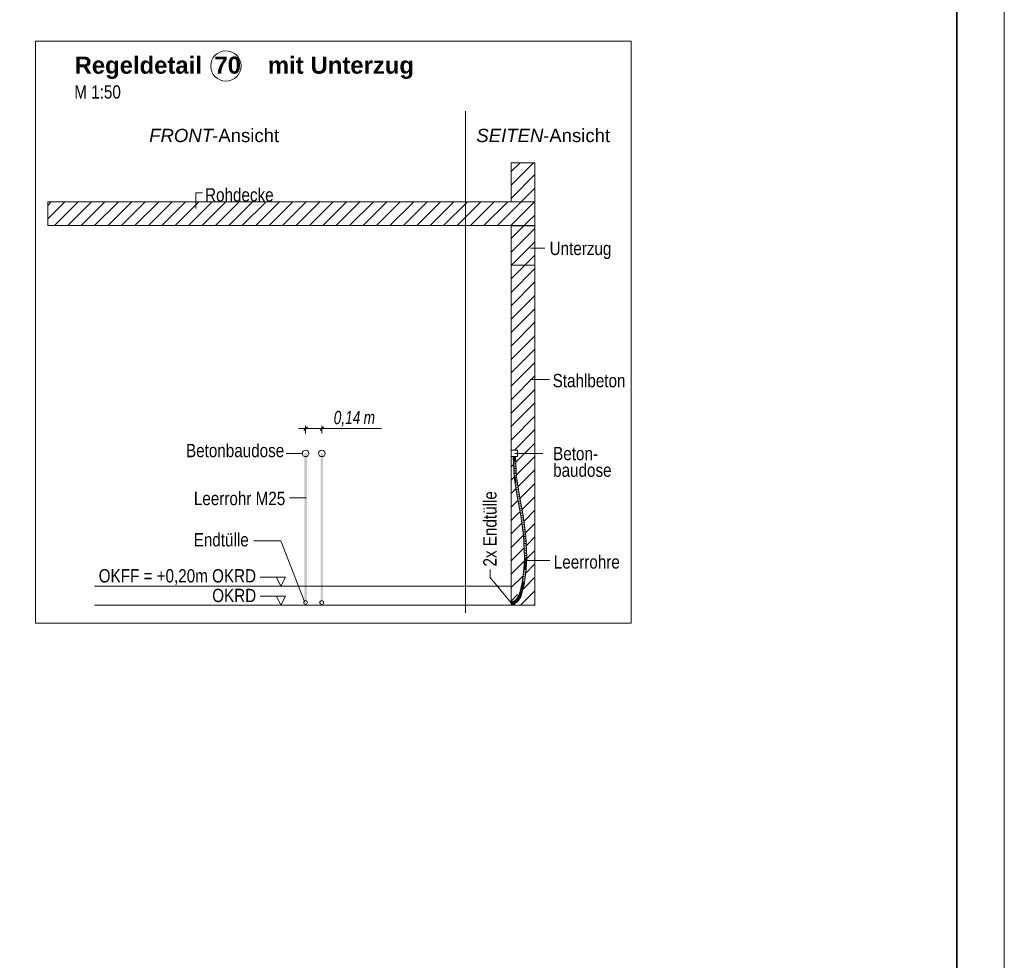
# Model space of a CAD drawing. Extents: x -720 to 300, y 62 to 1107.
# Tile 60 of 117: x 197 to 300, y 506 to 606. Entities that reach past the tile are written whole.
import ezdxf
from ezdxf.lldxf.tags import DXFTag

# ---------------------------------------------------------------- set-up
doc = ezdxf.new("R2010")
doc.units = 0
doc.layers.get('0').update_dxf_attribs({"lineweight": 35})
for name, color, linetype, lineweight, true_color in [('E_Aussparung Bemaßung-A06G9FMA8I', 5, 'Continuous', 9, 0x0000ff), ('E_Betonbaudose', 1, 'Continuous', 13, 0xff0000), ('E_Detail_Beschriftung', 7, 'Continuous', 13, 0x009900), ('E_Detail_Wandschraffur', 7, 'Continuous', 5, 0xc0c0c0), ('E_Leerrohr 25-A06G9FMB8I', 7, 'Continuous', 9, 0xff8000), ('E_Leerrohr 25-Shading', 7, 'Continuous', 9, 0xff8000), ('E_Leerrohr Beschriftung', 1, 'Continuous', 9, 0xff0000)]:
    doc.layers.add(name, color=color, linetype=linetype, lineweight=lineweight, true_color=true_color)
doc.layers.add('E_Detail_Linie_Text_Bem', color=7, linetype='Continuous', lineweight=13)
doc.layers.add('iwb_Plankopf Rahmen', color=7, linetype='Continuous', lineweight=35)
doc.styles.get("Standard").update_dxf_attribs({"font": 'ARIALN.TTF'})
tags = doc.linetypes.add('fein_strichliert', pattern=[4, 1, -2, 1]).pattern_tags.tags
tags[8:9] = [DXFTag(74, 4), DXFTag(75, 0), DXFTag(340, '0'), DXFTag(46, 0.0), DXFTag(50, 0.0), DXFTag(44, 0.0), DXFTag(45, 0.0)]
tags[6:7] = [DXFTag(74, 4), DXFTag(75, 0), DXFTag(340, '0'), DXFTag(46, 0.0), DXFTag(50, 0.0), DXFTag(44, 0.0), DXFTag(45, 0.0)]
tags[4:5] = [DXFTag(74, 4), DXFTag(75, 0), DXFTag(340, '0'), DXFTag(46, 0.0), DXFTag(50, 0.0), DXFTag(44, 0.0), DXFTag(45, 0.0)]
tags = doc.linetypes.add('fein_strichliert-A06G9FM98I', pattern=[4, 1, -2, 1]).pattern_tags.tags
tags[8:9] = [DXFTag(74, 4), DXFTag(75, 0), DXFTag(340, '0'), DXFTag(46, 0.0), DXFTag(50, 0.0), DXFTag(44, 0.0), DXFTag(45, 0.0)]
tags[6:7] = [DXFTag(74, 4), DXFTag(75, 0), DXFTag(340, '0'), DXFTag(46, 0.0), DXFTag(50, 0.0), DXFTag(44, 0.0), DXFTag(45, 0.0)]
tags[4:5] = [DXFTag(74, 4), DXFTag(75, 0), DXFTag(340, '0'), DXFTag(46, 0.0), DXFTag(50, 0.0), DXFTag(44, 0.0), DXFTag(45, 0.0)]
tags = doc.linetypes.add('STRICHPUNKT2-A06G9FMC8I', pattern=[12.7, 6.35, -3.175, 0, -3.175]).pattern_tags.tags
tags[10:11] = [DXFTag(74, 4), DXFTag(75, 0), DXFTag(340, '0'), DXFTag(46, 0.0), DXFTag(50, 0.0), DXFTag(44, 0.0), DXFTag(45, 0.0)]
tags[8:9] = [DXFTag(74, 4), DXFTag(75, 0), DXFTag(340, '0'), DXFTag(46, 0.0), DXFTag(50, 0.0), DXFTag(44, 0.0), DXFTag(45, 0.0)]
tags[6:7] = [DXFTag(74, 4), DXFTag(75, 0), DXFTag(340, '0'), DXFTag(46, 0.0), DXFTag(50, 0.0), DXFTag(44, 0.0), DXFTag(45, 0.0)]
tags[4:5] = [DXFTag(74, 4), DXFTag(75, 0), DXFTag(340, '0'), DXFTag(46, 0.0), DXFTag(50, 0.0), DXFTag(44, 0.0), DXFTag(45, 0.0)]

# ---------------------------------------------------------------- blocks, each defined once
blk = doc.blocks.new('Shading-A06G9FDB8I', base_point=(181.43, 714.58))
at = {"layer": 'E_Leerrohr 25-Shading', "color": 31, "true_color": 0xecb67f}
for points in [[(248.61, 559.54), (248.52, 559.54), (248.61, 559.53), (248.52, 559.53)], [(248.63, 559.53), (248.59, 559.53), (248.67, 559.14), (248.59, 559.14)], [(248.63, 559.54), (248.61, 559.54), (248.63, 559.53), (248.61, 559.53)], [(248.68, 559.54), (248.63, 559.54), (248.68, 559.53), (248.63, 559.53)], [(248.67, 559.14), (248.71, 559.14), (248.66, 559.53), (248.71, 559.53)], [(248.68, 559.53), (248.71, 559.53), (248.68, 559.54), (248.71, 559.54)], [(248.71, 559.54), (248.71, 559.53), (248.82, 559.54), (248.82, 559.53)], [(248.71, 559.53), (248.84, 559.42), (248.84, 559.53)], [(248.71, 559.53), (248.71, 559.14), (248.84, 559.42), (248.81, 559.14)], [(248.81, 559.14), (248.84, 559.14), (248.84, 559.42)], [(248.82, 559.53), (248.9, 559.53), (248.82, 559.54), (248.9, 559.54)], [(248.39, 544.16), (248.39, 544.3), (248.38, 544.16), (248.38, 544.3)], [(248.38, 544.11), (248.39, 544.11), (248.38, 544.16), (248.39, 544.16)], [(248.39, 544.08), (248.39, 544.11), (248.38, 544.08), (248.38, 544.11)], [(248.38, 544), (248.39, 544), (248.38, 544.08), (248.39, 544.08)], [(248.38, 543.92), (248.39, 543.92), (248.38, 544), (248.39, 544)], [(248.78, 544.14), (248.78, 544.24), (248.76, 544.14), (248.39, 544.24)], [(248.49, 544.11), (248.39, 544.24), (248.39, 544.11)], [(248.49, 544.11), (248.71, 544.13), (248.39, 544.24), (248.76, 544.14)], [(248.39, 544.11), (248.78, 544.11), (248.78, 544.12)], [(248.49, 544.11), (248.39, 544.11), (248.6, 544.1), (248.64, 544.09)], [(248.39, 543.99), (248.64, 544.09), (248.39, 544.11)], [(248.78, 544.1), (248.78, 544.11), (248.39, 544.11)], [(248.64, 544.09), (248.39, 543.99), (248.61, 544.03), (248.51, 544)], [(248.78, 543.99), (248.74, 544.02), (248.39, 543.99)], [(248.59, 544.12), (248.69, 544.13), (248.49, 544.11), (248.71, 544.13)], [(248.49, 544.11), (248.78, 544.12), (248.78, 544.13)], [(248.78, 544.07), (248.78, 544.1), (248.49, 544.11)], [(248.51, 544), (248.74, 544.02), (248.69, 544.05)], [(248.78, 544.13), (248.76, 544.13), (248.59, 544.12)], [(248.64, 544.09), (248.78, 544.07), (248.6, 544.1)], [(248.64, 544.09), (248.61, 544.03), (248.67, 544.06)], [(248.61, 544.03), (248.69, 544.05), (248.67, 544.06)], [(248.7, 544.08), (248.64, 544.09), (248.67, 544.06)], [(248.78, 544.07), (248.64, 544.09), (248.78, 544.06)], [(248.69, 544.05), (248.7, 544.08), (248.67, 544.06)], [(248.69, 544.13), (248.76, 544.13), (248.71, 544.13)], [(248.69, 544.05), (248.73, 544.07), (248.7, 544.08), (248.71, 544.07)], [(248.74, 544.02), (248.78, 544.05), (248.69, 544.05), (248.73, 544.07)], [(248.71, 544.13), (248.76, 544.13), (248.76, 544.14)], [(248.78, 544.06), (248.71, 544.07), (248.78, 544.05)], [(248.78, 544.05), (248.74, 544.02), (248.78, 544.03)], [(248.74, 544.02), (248.78, 543.99), (248.78, 544.03)], [(248.78, 544.14), (248.78, 544.14), (248.76, 544.13), (248.76, 544.14)], [(248.76, 544.13), (248.78, 544.13), (248.78, 544.14)]]:
    blk.add_solid(points, dxfattribs=at)
at = {"layer": 'E_Leerrohr 25-Shading', "color": 43, "true_color": 0xd7ab7f}
for points in [[(248.59, 559.53), (248.76, 557.39), (248.68, 558.7)], [(248.76, 557.39), (248.59, 559.53), (248.72, 557.38)], [(248.61, 559.53), (248.59, 559.53), (248.64, 559.33), (248.68, 558.7)], [(248.64, 559.33), (248.64, 559.33), (248.61, 559.53), (248.62, 559.53)], [(248.64, 559.33), (248.62, 559.53), (248.62, 559.53)], [(248.87, 558.75), (248.8, 559.53), (248.81, 559.32)], [(248.87, 558.75), (248.85, 559.35), (248.8, 559.53), (248.84, 559.53)], [(248.93, 557.41), (248.87, 558.75), (248.81, 559.32)], [(248.88, 556.6), (248.87, 556.68), (248.72, 557.38), (248.76, 557.39)], [(248.88, 556.6), (248.72, 557.38), (248.84, 556.6)], [(249.15, 556), (248.97, 557.41), (248.93, 557.41)], [(249.15, 556), (249.18, 555.85), (248.97, 557.41), (249.25, 555.63)], [(248.95, 555.94), (248.88, 556.6), (248.84, 556.6)], [(249.07, 555.34), (248.87, 556.68), (249.04, 555.34), (248.95, 555.94)], [(249.07, 555.34), (249.04, 555.34), (249.44, 553.3), (249.41, 553.3)], [(249.18, 555.85), (249.15, 556), (249.17, 555.89)], [(249.17, 555.91), (249.15, 556), (249.25, 555.37)], [(249.27, 555.38), (249.17, 555.91), (249.25, 555.37)], [(249.27, 555.38), (249.29, 555.38), (249.17, 555.89), (249.18, 555.85)], [(249.18, 555.85), (249.29, 555.38), (249.25, 555.63)], [(249.65, 553.34), (249.37, 554.92), (249.25, 555.37), (249.27, 555.38)], [(249.65, 553.34), (249.25, 555.37), (249.62, 553.33)], [(249.37, 554.92), (249.29, 555.38), (249.27, 555.38)], [(249.44, 553.3), (249.41, 553.3), (249.72, 551.18), (249.7, 551.18)], [(249.74, 551.18), (249.44, 553.3), (249.72, 551.18)], [(249.65, 553.34), (249.62, 553.33), (249.95, 551.2), (249.91, 551.2)], [(249.72, 551.01), (249.72, 551.18), (249.71, 551.01), (249.7, 551.18)], [(249.73, 550.55), (249.72, 551.01), (249.71, 551.01)], [(249.77, 549.46), (249.72, 551.18), (249.73, 550.55)], [(249.72, 551.18), (249.77, 549.46), (249.74, 551.18), (249.76, 549.97)], [(249.76, 549.97), (249.74, 551.01), (249.74, 551.18)], [(249.83, 548.88), (249.74, 551.01), (249.79, 548.88), (249.77, 549.46)], [(250.04, 548.93), (249.91, 551.2), (249.94, 550.58)], [(250.04, 548.93), (250.04, 548.88), (249.91, 551.2), (249.95, 551.2)], [(249.98, 549.48), (250.04, 548.93), (249.94, 550.58)], [(249.83, 548.88), (249.79, 548.88), (249.73, 547.64), (249.72, 547.64)], [(249.76, 547.64), (249.83, 548.88), (249.73, 547.64), (249.83, 548.88)], [(249.97, 547.62), (250.01, 548.88), (249.94, 547.62)], [(249.97, 547.62), (249.99, 548.01), (250.01, 548.88), (250.02, 548.88)], [(250.02, 548.88), (250.04, 548.88), (249.98, 549.48), (250.04, 548.93)], [(249.98, 549.48), (250.01, 548.88), (250.02, 548.88)], [(249.99, 548.01), (250.04, 548.88), (250.02, 548.88)], [(250.04, 548.88), (250.04, 548.88), (250.04, 548.93)], [(249.55, 546.31), (249.57, 546.31), (249.68, 547.29), (249.62, 546.68)], [(249.62, 546.68), (249.59, 546.31), (249.76, 547.64)], [(249.68, 547.29), (249.62, 546.68), (249.73, 547.64), (249.76, 547.64)], [(249.73, 547.64), (249.72, 547.64), (249.68, 547.29)], [(249.89, 547.28), (249.77, 546.28), (249.79, 546.28)], [(249.8, 546.28), (249.89, 547.28), (249.79, 546.28)], [(249.89, 547.28), (249.8, 546.28), (249.87, 546.84)], [(249.89, 547.28), (249.89, 547.28), (249.97, 547.62), (249.87, 546.84)], [(249.89, 547.28), (249.97, 547.62), (249.94, 547.62)], [(249.34, 545.3), (249.35, 545.29), (249.44, 545.71), (249.4, 545.45)], [(249.38, 545.35), (249.37, 545.29), (249.5, 545.79)], [(249.49, 545.79), (249.4, 545.45), (249.49, 545.79), (249.38, 545.38)], [(249.49, 545.79), (249.38, 545.38), (249.5, 545.79), (249.38, 545.35)], [(249.44, 545.71), (249.4, 545.45), (249.46, 545.8), (249.49, 545.79)], [(249.46, 545.8), (249.46, 545.8), (249.44, 545.71)], [(249.46, 545.8), (249.49, 545.79), (249.52, 546.05), (249.54, 546.05)], [(249.54, 546.05), (249.49, 545.79), (249.55, 546.05), (249.49, 545.79)], [(249.49, 545.79), (249.5, 545.79), (249.55, 546.05)], [(249.57, 546.31), (249.55, 546.31), (249.52, 546.05), (249.51, 546.05)], [(249.52, 546.05), (249.54, 546.05), (249.57, 546.31), (249.59, 546.31)], [(249.54, 546.05), (249.55, 546.05), (249.59, 546.31)], [(249.65, 545.67), (249.54, 545.24), (249.55, 545.23)], [(249.57, 545.23), (249.65, 545.67), (249.55, 545.23)], [(249.57, 546.31), (249.59, 546.31), (249.62, 546.68)], [(249.65, 545.67), (249.57, 545.23), (249.59, 545.29)], [(249.65, 545.67), (249.65, 545.67), (249.7, 545.74), (249.59, 545.29)], [(249.65, 545.67), (249.7, 545.74), (249.67, 545.75)], [(249.7, 545.74), (249.72, 546.02), (249.67, 545.75)], [(249.7, 545.74), (249.73, 545.9), (249.72, 546.02), (249.75, 546.01)], [(249.79, 546.28), (249.77, 546.28), (249.75, 546.01), (249.72, 546.02)], [(249.73, 545.9), (249.76, 546.01), (249.75, 546.01)], [(249.76, 546.01), (249.8, 546.28), (249.75, 546.01), (249.79, 546.28)], [(248.96, 544.52), (248.96, 544.52), (249.06, 544.66), (249.04, 544.62)], [(249, 544.52), (248.99, 544.5), (249.11, 544.66)], [(249.1, 544.66), (249.02, 544.56), (249.11, 544.66), (249, 544.52)], [(249.09, 544.67), (249.04, 544.62), (249.1, 544.66), (249.02, 544.56)], [(249.06, 544.66), (249.04, 544.62), (249.08, 544.68), (249.09, 544.67)], [(249.08, 544.68), (249.08, 544.68), (249.06, 544.66)], [(249.08, 544.68), (249.08, 544.68), (249.1, 544.73), (249.1, 544.72)], [(249.1, 544.72), (249.08, 544.68), (249.1, 544.7), (249.09, 544.67)], [(249.1, 544.7), (249.09, 544.67), (249.11, 544.67), (249.1, 544.66)], [(249.18, 544.86), (249.17, 544.86), (249.1, 544.73)], [(249.1, 544.73), (249.1, 544.72), (249.18, 544.86), (249.18, 544.85)], [(249.18, 544.85), (249.1, 544.72), (249.19, 544.85), (249.1, 544.7)], [(249.19, 544.85), (249.1, 544.7), (249.2, 544.84), (249.11, 544.67)], [(249.1, 544.66), (249.11, 544.66), (249.11, 544.67)], [(249.11, 544.67), (249.11, 544.66), (249.2, 544.84)], [(249.17, 544.86), (249.18, 544.86), (249.2, 544.94), (249.2, 544.91)], [(249.2, 544.91), (249.18, 544.86), (249.2, 544.9), (249.18, 544.85)], [(249.2, 544.9), (249.18, 544.85), (249.2, 544.87), (249.19, 544.85)], [(249.19, 544.85), (249.2, 544.84), (249.2, 544.87)], [(249.35, 545.29), (249.34, 545.3), (249.2, 544.94)], [(249.2, 544.94), (249.2, 544.91), (249.35, 545.29), (249.36, 545.29)], [(249.36, 545.29), (249.2, 544.91), (249.37, 545.29), (249.2, 544.9)], [(249.37, 545.29), (249.2, 544.9), (249.37, 545.29), (249.2, 544.87)], [(249.2, 544.87), (249.2, 544.84), (249.37, 545.29)], [(249.29, 544.55), (249.37, 544.78), (249.26, 544.57)], [(249.29, 544.55), (249.38, 544.72), (249.37, 544.78), (249.4, 544.76)], [(249.4, 545.45), (249.35, 545.29), (249.38, 545.38), (249.36, 545.29)], [(249.38, 545.38), (249.36, 545.29), (249.38, 545.35), (249.37, 545.29)], [(249.37, 545.29), (249.37, 545.29), (249.38, 545.35)], [(249.4, 544.76), (249.41, 544.89), (249.37, 544.77)], [(249.41, 544.89), (249.37, 544.78), (249.37, 544.77)], [(249.38, 544.72), (249.4, 544.76), (249.4, 544.76)], [(249.4, 544.76), (249.55, 545.23), (249.41, 544.89), (249.54, 545.24)], [(249.4, 544.76), (249.57, 545.23), (249.4, 544.76), (249.55, 545.23)], [(248.48, 544.21), (248.48, 544.24), (248.39, 544.21), (248.39, 544.24)], [(248.39, 544.2), (248.48, 544.21), (248.39, 544.21), (248.48, 544.21)], [(248.51, 543.99), (248.5, 544.03), (248.39, 543.99), (248.39, 544.02)], [(248.48, 544.24), (248.48, 544.21), (248.56, 544.26), (248.49, 544.21)], [(248.49, 544.21), (248.48, 544.21), (248.55, 544.22), (248.53, 544.21)], [(248.48, 544.21), (248.48, 544.21), (248.49, 544.21)], [(248.56, 544.26), (248.49, 544.21), (248.57, 544.23), (248.55, 544.22)], [(248.62, 544.01), (248.61, 544.05), (248.51, 543.99), (248.5, 544.03)], [(248.53, 544.21), (248.57, 544.22), (248.57, 544.23)], [(248.64, 544.27), (248.64, 544.28), (248.57, 544.23), (248.56, 544.26)], [(248.57, 544.22), (248.65, 544.25), (248.57, 544.23), (248.64, 544.27)], [(248.72, 544.05), (248.71, 544.08), (248.62, 544.01), (248.61, 544.05)], [(248.69, 544.3), (248.64, 544.28), (248.64, 544.27)], [(248.65, 544.25), (248.69, 544.3), (248.64, 544.27)], [(248.65, 544.25), (248.72, 544.28), (248.69, 544.3), (248.71, 544.31)], [(248.82, 544.34), (248.8, 544.37), (248.72, 544.28), (248.71, 544.31)], [(248.83, 544.09), (248.81, 544.12), (248.72, 544.05), (248.71, 544.08)], [(248.8, 544.37), (248.81, 544.36), (248.89, 544.43), (248.9, 544.42)], [(248.81, 544.36), (248.82, 544.34), (248.9, 544.42), (248.91, 544.41)], [(248.83, 544.09), (248.85, 544.15), (248.81, 544.12)], [(248.83, 544.09), (248.95, 544.17), (248.85, 544.15), (248.93, 544.18)], [(248.93, 544.18), (248.92, 544.2), (248.85, 544.15)], [(248.98, 544.51), (248.96, 544.52), (248.89, 544.43), (248.89, 544.44)], [(248.89, 544.43), (248.9, 544.42), (248.98, 544.51), (248.99, 544.5)], [(248.99, 544.5), (248.9, 544.42), (248.99, 544.5), (248.91, 544.42)], [(248.91, 544.42), (248.91, 544.41), (248.99, 544.5)], [(248.92, 544.2), (249.05, 544.27), (248.95, 544.21)], [(248.92, 544.2), (249.03, 544.24), (249.05, 544.27), (249.06, 544.26)], [(249.03, 544.24), (248.92, 544.2), (248.93, 544.18)], [(248.95, 544.17), (249.03, 544.24), (248.93, 544.18)], [(249.05, 544.27), (249.03, 544.28), (248.95, 544.21)], [(249.04, 544.62), (248.96, 544.52), (249.02, 544.56), (248.98, 544.51)], [(249.02, 544.56), (248.98, 544.51), (249, 544.52), (248.99, 544.5)], [(248.99, 544.5), (248.99, 544.5), (249, 544.52)], [(249.1, 544.3), (249.16, 544.37), (249.03, 544.28), (249.13, 544.39)], [(249.1, 544.3), (249.03, 544.28), (249.05, 544.27)], [(249.06, 544.26), (249.1, 544.3), (249.05, 544.27)], [(249.29, 544.55), (249.26, 544.57), (249.16, 544.37), (249.13, 544.39)]]:
    blk.add_solid(points, dxfattribs=at)
at = {"layer": 'E_Leerrohr 25-Shading', "color": 31, "true_color": 0xfabd7f}
for points in [[(248.62, 559.53), (248.64, 559.33), (248.71, 559.53), (248.68, 558.89)], [(248.68, 558.89), (248.64, 559.33), (248.68, 558.7)], [(248.68, 558.89), (248.73, 558.45), (248.71, 559.53)], [(248.71, 559.53), (248.73, 558.45), (248.78, 558.49), (248.79, 557.94)], [(248.8, 559.53), (248.71, 559.53), (248.93, 557.41), (248.85, 557.4)], [(248.76, 557.39), (248.85, 557.4), (248.68, 558.89), (248.85, 557.4)], [(248.76, 557.39), (248.68, 558.89), (248.68, 558.7)], [(248.79, 557.94), (248.85, 557.4), (248.78, 558.49)], [(248.95, 556.71), (248.85, 557.4), (248.87, 556.68), (248.76, 557.39)], [(249.15, 556), (248.93, 557.41), (248.95, 556.71), (248.85, 557.4)], [(249.07, 555.34), (249.16, 555.36), (248.87, 556.68), (248.94, 556.7)], [(249.16, 555.36), (248.95, 556.71), (248.94, 556.7)], [(249.25, 555.37), (249.15, 556), (249.16, 555.36), (248.95, 556.71)], [(249.16, 555.36), (249.07, 555.34), (249.53, 553.32), (249.44, 553.3)], [(249.25, 555.37), (249.16, 555.36), (249.62, 553.33), (249.53, 553.32)], [(249.53, 553.32), (249.44, 553.3), (249.83, 551.19), (249.74, 551.18)], [(249.62, 553.33), (249.53, 553.32), (249.91, 551.2), (249.83, 551.19)], [(249.83, 551.02), (249.83, 551.19), (249.74, 551.01), (249.74, 551.18)], [(249.92, 548.88), (249.83, 551.02), (249.83, 548.88), (249.74, 551.01)], [(249.91, 551.2), (249.83, 551.19), (250.01, 548.88), (249.92, 548.88)], [(249.92, 548.88), (249.83, 548.88), (249.85, 547.63), (249.76, 547.64)], [(250.01, 548.88), (249.92, 548.88), (249.94, 547.62), (249.85, 547.63)], [(249.85, 547.63), (249.76, 547.64), (249.68, 546.3), (249.59, 546.31)], [(249.94, 547.62), (249.85, 547.63), (249.77, 546.28), (249.68, 546.3)], [(249.58, 545.77), (249.5, 545.79), (249.46, 545.26), (249.37, 545.29)], [(249.67, 545.75), (249.58, 545.77), (249.54, 545.24), (249.46, 545.26)], [(249.63, 546.03), (249.55, 546.05), (249.58, 545.77), (249.5, 545.79)], [(249.68, 546.3), (249.59, 546.31), (249.63, 546.03), (249.55, 546.05)], [(249.72, 546.02), (249.63, 546.03), (249.67, 545.75), (249.58, 545.77)], [(249.77, 546.28), (249.68, 546.3), (249.72, 546.02), (249.63, 546.03)], [(248.99, 544.5), (249.02, 544.5), (249.11, 544.66), (249.18, 544.62)], [(249.02, 544.5), (249.09, 544.49), (249.18, 544.62), (249.18, 544.61)], [(249.29, 544.81), (249.2, 544.84), (249.18, 544.61), (249.11, 544.66)], [(249.37, 544.78), (249.29, 544.81), (249.26, 544.57), (249.18, 544.61)], [(249.46, 545.26), (249.37, 545.29), (249.29, 544.81), (249.2, 544.84)], [(249.54, 545.24), (249.46, 545.26), (249.37, 544.78), (249.29, 544.81)], [(248.49, 544.12), (248.48, 544.21), (248.39, 544.11), (248.39, 544.2)], [(248.5, 544.03), (248.49, 544.12), (248.39, 544.02), (248.39, 544.11)], [(248.48, 544.21), (248.49, 544.12), (248.53, 544.21)], [(248.48, 544.21), (248.53, 544.21), (248.53, 544.21)], [(248.53, 544.21), (248.49, 544.12), (248.57, 544.21), (248.59, 544.14)], [(248.61, 544.05), (248.59, 544.14), (248.5, 544.03), (248.49, 544.12)], [(248.57, 544.21), (248.57, 544.22), (248.53, 544.21)], [(248.53, 544.21), (248.57, 544.21), (248.57, 544.21)], [(248.53, 544.21), (248.53, 544.21), (248.57, 544.21)], [(248.65, 544.23), (248.65, 544.25), (248.57, 544.22)], [(248.57, 544.21), (248.67, 544.19), (248.57, 544.22), (248.65, 544.23)], [(248.59, 544.14), (248.68, 544.16), (248.57, 544.21), (248.67, 544.19)], [(248.71, 544.08), (248.68, 544.16), (248.61, 544.05), (248.59, 544.14)], [(248.72, 544.28), (248.65, 544.25), (248.73, 544.27)], [(248.65, 544.25), (248.66, 544.24), (248.73, 544.27), (248.74, 544.25)], [(248.66, 544.24), (248.65, 544.25), (248.65, 544.23)], [(248.67, 544.19), (248.71, 544.18), (248.65, 544.23), (248.66, 544.24)], [(248.66, 544.24), (248.71, 544.18), (248.74, 544.25), (248.77, 544.2)], [(248.68, 544.16), (248.71, 544.18), (248.67, 544.19)], [(248.81, 544.12), (248.77, 544.2), (248.71, 544.08), (248.68, 544.16)], [(248.82, 544.34), (248.72, 544.28), (248.83, 544.32), (248.72, 544.28)], [(248.72, 544.28), (248.75, 544.27), (248.83, 544.32), (248.85, 544.3)], [(248.75, 544.27), (248.72, 544.28), (248.73, 544.27)], [(248.74, 544.25), (248.86, 544.26), (248.73, 544.27), (248.75, 544.27)], [(248.77, 544.2), (248.86, 544.26), (248.74, 544.25)], [(248.75, 544.27), (248.86, 544.26), (248.85, 544.3), (248.87, 544.27)], [(248.92, 544.2), (248.87, 544.27), (248.81, 544.12), (248.77, 544.2)], [(248.91, 544.41), (248.82, 544.34), (248.92, 544.4)], [(248.82, 544.34), (248.86, 544.33), (248.92, 544.4), (248.95, 544.37)], [(248.86, 544.33), (248.82, 544.34), (248.83, 544.32)], [(248.85, 544.3), (248.93, 544.32), (248.83, 544.32), (248.86, 544.33)], [(248.87, 544.27), (248.93, 544.32), (248.85, 544.3)], [(248.86, 544.33), (248.93, 544.32), (248.95, 544.37), (248.97, 544.35)], [(249.03, 544.28), (248.97, 544.35), (248.92, 544.2), (248.87, 544.27)], [(248.99, 544.5), (248.91, 544.41), (249.01, 544.49)], [(248.91, 544.41), (248.94, 544.41), (249.01, 544.49), (249.04, 544.46)], [(248.94, 544.41), (248.91, 544.41), (248.92, 544.4)], [(248.95, 544.37), (249.01, 544.39), (248.92, 544.4), (248.94, 544.41)], [(248.94, 544.41), (249.01, 544.39), (249.04, 544.46), (249.06, 544.45)], [(248.97, 544.35), (249.01, 544.39), (248.95, 544.37)], [(249.13, 544.39), (249.06, 544.45), (249.03, 544.28), (248.97, 544.35)], [(249.02, 544.5), (248.99, 544.5), (249.01, 544.49)], [(249.04, 544.46), (249.09, 544.49), (249.01, 544.49), (249.02, 544.5)], [(249.06, 544.45), (249.09, 544.49), (249.04, 544.46)], [(249.26, 544.57), (249.18, 544.61), (249.13, 544.39), (249.06, 544.45)]]:
    blk.add_solid(points, dxfattribs=at)
blk = doc.blocks.new('Referenz-A06G9FMD8I')
at = {"layer": 'E_Aussparung Bemaßung-A06G9FMA8I', "linetype": 'Continuous', "ltscale": 0.13}
for p, q in [((225.98, 562.48), (234.73, 562.48)), ((226.55, 562.29), (226.93, 562.68)), ((226.74, 562.78), (226.74, 561.98)), ((228.26, 562.29), (228.64, 562.68)), ((228.45, 562.78), (228.45, 561.98))]:
    blk.add_line(p, q, dxfattribs=at)
at = {"layer": 'E_Betonbaudose', "linetype": 'Continuous', "ltscale": 0.13}
for p, q in [((248.4, 559.53), (248.4, 560.21)), ((248.4, 560.21), (249.08, 560.21)), ((249.08, 560.21), (249.08, 559.53)), ((249.08, 559.53), (248.4, 559.53))]:
    blk.add_line(p, q, dxfattribs=at)
for centre, radius in [((226.74, 559.87), 0.34), ((228.45, 559.87), 0.34), ((226.73, 544.16), 0.2), ((228.44, 544.16), 0.2)]:
    blk.add_circle(centre, radius, dxfattribs=at)
at = {"layer": 'E_Detail_Linie_Text_Bem', "linetype": 'fein_strichliert-A06G9FM98I', "ltscale": 0.65}
for p, q in [((261.05, 603.3), (198.28, 603.3)), ((198.28, 603.3), (198.28, 541.98)), ((261.05, 541.98), (261.05, 603.3)), ((243.59, 543.06), (243.59, 595.94)), ((198.28, 541.98), (258.02, 541.98)), ((258.02, 541.98), (261.05, 541.98))]:
    blk.add_line(p, q, dxfattribs=at)
at = {"layer": 'E_Detail_Linie_Text_Bem', "linetype": 'Continuous', "ltscale": 0.13}
for p, q in [((248.4, 590.5), (250.9, 590.5)), ((248.4, 586.37), (248.4, 590.5)), ((250.9, 590.5), (250.9, 586.37)), ((250.9, 586.37), (199.57, 586.37)), ((199.57, 586.37), (199.57, 583.87)), ((250.9, 586.37), (248.4, 586.37)), ((250.9, 583.87), (250.9, 586.37)), ((199.57, 583.87), (209.96, 583.87)), ((199.57, 583.87), (248.4, 583.87)), ((209.96, 583.87), (250.9, 583.87)), ((248.4, 583.87), (250.9, 583.87)), ((248.4, 572.07), (248.4, 583.87)), ((248.4, 583.85), (250.9, 583.85)), ((248.4, 579.71), (248.4, 583.85)), ((250.9, 583.87), (250.9, 543.87)), ((250.9, 583.85), (250.9, 579.71)), ((250.9, 579.71), (248.4, 579.71)), ((248.4, 571.87), (248.4, 572.07)), ((248.4, 543.87), (248.4, 571.87)), ((204.49, 545.87), (248.36, 545.87)), ((204.49, 543.87), (249.65, 543.87)), ((250.9, 543.87), (248.4, 543.87))]:
    blk.add_line(p, q, dxfattribs=at)
at = {"layer": 'E_Detail_Linie_Text_Bem', "color": 0, "linetype": 'Continuous', "ltscale": 0.13}
for p, q in [((215.17, 585.69), (215.17, 587.34)), ((215.17, 587.34), (215.86, 587.34)), ((251.96, 581.48), (250.44, 581.48)), ((252.45, 567.65), (250.39, 567.65)), ((226.4, 559.87), (224.68, 559.87)), ((248.8, 559.87), (251.74, 559.87)), ((225.03, 555.19), (226.81, 555.19)), ((221.29, 550.65), (224.12, 550.65)), ((224.12, 550.65), (226.65, 544.14)), ((249.77, 548.59), (252.48, 548.59)), ((224.63, 546.82), (221.95, 546.82)), ((223.66, 546.82), (224.12, 545.87)), ((224.12, 545.87), (224.63, 546.82)), ((246.18, 547.62), (246.18, 546.79)), ((246.18, 546.79), (248.38, 544.11)), ((224.63, 544.82), (221.95, 544.82)), ((223.66, 544.82), (224.12, 543.87)), ((224.12, 543.87), (224.63, 544.82))]:
    blk.add_line(p, q, dxfattribs=at)
at = {"layer": 'E_Detail_Linie_Text_Bem', "linetype": 'Continuous', "ltscale": 0.13}
for points in [[(226.87, 559.9), (226.87, 544.16), (226.62, 559.9), (226.62, 544.16)], [(228.58, 559.9), (228.58, 544.16), (228.33, 559.9), (228.33, 544.16)]]:
    blk.add_solid(points, dxfattribs=at)
at = {"layer": 'E_Detail_Wandschraffur', "linetype": 'fein_strichliert', "ltscale": 0.13}
for p, q in [((248.4, 588.15), (250.75, 590.5)), ((249.44, 586.37), (250.9, 587.82)), ((199.57, 584.58), (201.36, 586.37)), ((201.69, 583.87), (204.19, 586.37)), ((204.51, 583.87), (207.01, 586.37)), ((207.34, 583.87), (209.84, 586.37)), ((210.17, 583.87), (212.67, 586.37)), ((213, 583.87), (215.5, 586.37)), ((215.83, 583.87), (218.33, 586.37)), ((218.66, 583.87), (221.16, 586.37)), ((221.49, 583.87), (223.99, 586.37)), ((224.31, 583.87), (226.81, 586.37)), ((227.14, 583.87), (229.64, 586.37)), ((229.97, 583.87), (232.47, 586.37)), ((232.8, 583.87), (235.3, 586.37)), ((235.63, 583.87), (238.13, 586.37)), ((238.46, 583.87), (240.96, 586.37)), ((241.28, 583.87), (243.78, 586.37)), ((244.11, 583.87), (246.61, 586.37)), ((246.94, 583.87), (249.44, 586.37)), ((249.77, 583.87), (250.24, 584.34)), ((250.24, 584.34), (250.84, 584.94)), ((250.84, 584.94), (250.9, 585)), ((248.4, 582.5), (249.77, 583.87)), ((248.4, 579.67), (250.9, 582.17)), ((248.4, 576.84), (250.9, 579.34)), ((248.4, 574.01), (250.9, 576.51)), ((248.4, 571.18), (250.9, 573.68)), ((248.4, 568.35), (250.9, 570.85)), ((248.4, 565.53), (250.9, 568.03)), ((248.4, 562.7), (250.9, 565.2)), ((248.74, 560.21), (250.9, 562.37)), ((248.96, 557.61), (250.9, 559.54)), ((248.4, 557.04), (248.82, 557.46)), ((249.34, 555.15), (250.9, 556.71)), ((248.4, 554.21), (249.1, 554.91)), ((249.75, 552.73), (250.9, 553.88)), ((248.4, 551.38), (249.51, 552.5)), ((250.01, 550.16), (250.9, 551.06)), ((248.4, 548.56), (249.72, 549.88)), ((249.93, 547.25), (250.9, 548.23)), ((248.4, 545.73), (249.65, 546.98)), ((249.37, 543.87), (250.9, 545.4))]:
    blk.add_line(p, q, dxfattribs=at)
at = {"layer": 'E_Detail_Wandschraffur', "linetype": 'ByBlock', "ltscale": 0.13}
for p, q in [((248.4, 589.57), (249.33, 590.5)), ((248.4, 586.74), (250.9, 589.24)), ((199.57, 586), (199.94, 586.37)), ((200.27, 583.87), (202.77, 586.37)), ((203.1, 583.87), (205.6, 586.37)), ((205.93, 583.87), (208.43, 586.37)), ((208.76, 583.87), (211.26, 586.37)), ((211.59, 583.87), (214.09, 586.37)), ((214.41, 583.87), (216.91, 586.37)), ((217.24, 583.87), (219.74, 586.37)), ((220.07, 583.87), (222.57, 586.37)), ((222.9, 583.87), (225.4, 586.37)), ((225.73, 583.87), (228.23, 586.37)), ((228.56, 583.87), (231.06, 586.37)), ((231.38, 583.87), (233.88, 586.37)), ((234.21, 583.87), (236.71, 586.37)), ((237.04, 583.87), (239.54, 586.37)), ((239.87, 583.87), (242.37, 586.37)), ((242.7, 583.87), (245.2, 586.37)), ((245.53, 583.87), (248.03, 586.37)), ((248.36, 583.87), (250.86, 586.37)), ((250.86, 586.37), (250.9, 586.41)), ((248.4, 581.08), (250.9, 583.58)), ((248.4, 578.25), (250.9, 580.75)), ((248.4, 575.43), (250.9, 577.93)), ((248.4, 572.6), (250.9, 575.1)), ((248.4, 569.77), (250.9, 572.27)), ((248.4, 566.94), (250.9, 569.44)), ((248.4, 564.11), (250.9, 566.61)), ((248.4, 561.28), (250.9, 563.78)), ((248.88, 558.93), (250.9, 560.95)), ((248.4, 558.45), (248.69, 558.75)), ((249.14, 556.37), (250.9, 558.13)), ((248.4, 555.63), (248.94, 556.17)), ((249.55, 553.95), (250.9, 555.3)), ((248.4, 552.8), (249.29, 553.69)), ((249.92, 551.49), (250.9, 552.47)), ((248.4, 549.97), (249.65, 551.22)), ((250.05, 548.79), (250.9, 549.64)), ((248.4, 547.14), (249.71, 548.46)), ((249.69, 545.6), (250.9, 546.81)), ((248.4, 544.31), (249.08, 545)), ((250.78, 543.87), (250.9, 543.98))]:
    blk.add_line(p, q, dxfattribs=at)
at = {"layer": 'E_Leerrohr 25-A06G9FMB8I', "linetype": 'Continuous', "ltscale": 0.13}
for p, q in [((248.52, 559.54), (248.52, 559.53)), ((248.52, 559.54), (248.63, 559.54)), ((248.52, 559.53), (248.63, 559.53)), ((248.59, 559.53), (248.59, 559.14)), ((248.59, 559.53), (248.66, 559.53)), ((248.59, 559.53), (248.84, 559.53)), ((248.59, 559.53), (248.72, 557.38)), ((248.61, 559.28), (248.85, 559.28)), ((248.63, 559.54), (248.79, 559.54)), ((248.63, 559.53), (248.79, 559.53)), ((248.66, 559.53), (248.76, 559.53)), ((248.76, 559.53), (248.84, 559.53)), ((248.79, 559.54), (248.9, 559.54)), ((248.79, 559.53), (248.9, 559.53)), ((248.84, 559.14), (248.84, 559.53)), ((248.84, 559.53), (248.97, 557.41)), ((248.9, 559.53), (248.9, 559.54)), ((248.59, 559.14), (248.66, 559.14)), ((248.63, 559.03), (248.86, 559.04)), ((248.64, 558.78), (248.88, 558.79)), ((248.66, 559.14), (248.76, 559.14)), ((248.66, 558.53), (248.89, 558.54)), ((248.67, 558.28), (248.91, 558.29)), ((248.76, 559.14), (248.84, 559.14)), ((248.69, 558.03), (248.92, 558.04)), ((248.7, 557.77), (248.94, 557.79)), ((248.72, 557.52), (248.95, 557.55)), ((248.72, 557.38), (249.04, 555.34)), ((248.75, 557.27), (248.98, 557.3)), ((248.97, 557.41), (249.29, 555.38)), ((248.78, 557.03), (249.02, 557.05)), ((248.82, 556.78), (249.06, 556.81)), ((248.86, 556.53), (249.09, 556.56)), ((248.9, 556.28), (249.13, 556.31)), ((248.94, 556.03), (249.17, 556.07)), ((248.98, 555.79), (249.21, 555.82)), ((249.01, 555.54), (249.25, 555.58)), ((249.04, 555.34), (249.41, 553.3)), ((249.05, 555.29), (249.29, 555.33)), ((249.1, 555.05), (249.33, 555.08)), ((249.29, 555.38), (249.65, 553.34)), ((249.14, 554.8), (249.38, 554.84)), ((249.19, 554.55), (249.42, 554.59)), ((249.23, 554.31), (249.46, 554.35)), ((249.28, 554.06), (249.51, 554.1)), ((249.32, 553.82), (249.55, 553.85)), ((249.37, 553.57), (249.6, 553.61)), ((249.41, 553.32), (249.64, 553.36)), ((249.41, 553.3), (249.7, 551.18)), ((249.45, 553.08), (249.68, 553.11)), ((249.65, 553.34), (249.95, 551.2)), ((249.48, 552.83), (249.71, 552.86)), ((249.51, 552.58), (249.75, 552.62)), ((249.55, 552.34), (249.78, 552.37)), ((249.58, 552.09), (249.82, 552.12)), ((249.62, 551.84), (249.85, 551.87)), ((249.65, 551.6), (249.89, 551.62)), ((249.69, 551.35), (249.92, 551.37)), ((249.7, 551.18), (249.79, 548.88)), ((249.71, 551.1), (249.95, 551.12)), ((249.72, 550.85), (249.96, 550.87)), ((249.95, 551.2), (250.04, 548.88)), ((249.73, 550.61), (249.97, 550.62)), ((249.74, 550.36), (249.98, 550.37)), ((249.75, 550.11), (249.99, 550.12)), ((249.76, 549.86), (250, 549.87)), ((249.79, 548.88), (249.72, 547.64)), ((249.77, 549.61), (250.01, 549.62)), ((249.78, 549.36), (250.02, 549.37)), ((249.79, 549.11), (250.03, 549.12)), ((249.8, 548.86), (250.03, 548.87)), ((250.04, 548.88), (249.97, 547.62)), ((249.74, 547.88), (249.98, 547.86)), ((249.76, 548.12), (249.99, 548.11)), ((249.77, 548.37), (250.01, 548.36)), ((249.79, 548.62), (250.02, 548.61)), ((249.72, 547.64), (249.55, 546.31)), ((249.63, 546.89), (249.87, 546.86)), ((249.67, 547.13), (249.9, 547.11)), ((249.7, 547.38), (249.93, 547.36)), ((249.73, 547.63), (249.96, 547.61)), ((249.97, 547.62), (249.8, 546.28)), ((249.46, 545.8), (249.34, 545.3)), ((249.44, 545.67), (249.66, 545.61)), ((249.51, 546.05), (249.46, 545.8)), ((249.49, 545.91), (249.72, 545.86)), ((249.55, 546.31), (249.51, 546.05)), ((249.53, 546.15), (249.77, 546.11)), ((249.57, 546.39), (249.8, 546.36)), ((249.7, 545.74), (249.57, 545.23)), ((249.6, 546.64), (249.84, 546.61)), ((249.76, 546.01), (249.7, 545.74)), ((249.8, 546.28), (249.76, 546.01)), ((249.08, 544.68), (248.96, 544.52)), ((249.17, 544.86), (249.08, 544.68)), ((249.12, 544.75), (249.33, 544.64)), ((249.34, 545.3), (249.17, 544.86)), ((249.22, 544.97), (249.44, 544.88)), ((249.4, 544.76), (249.29, 544.55)), ((249.31, 545.2), (249.53, 545.12)), ((249.38, 545.43), (249.6, 545.37)), ((249.57, 545.23), (249.4, 544.76)), ((248.39, 544.3), (248.38, 544.3)), ((248.38, 544.19), (248.38, 544.3)), ((248.38, 544.03), (248.38, 544.19)), ((248.38, 543.92), (248.38, 544.03)), ((248.38, 543.92), (248.39, 543.92)), ((248.39, 544.19), (248.39, 544.3)), ((248.78, 544.24), (248.39, 544.24)), ((248.39, 544.16), (248.39, 544.24)), ((248.39, 544.24), (248.39, 543.99)), ((248.48, 544.24), (248.39, 544.24)), ((248.39, 544.03), (248.39, 544.19)), ((248.39, 544.06), (248.39, 544.16)), ((248.39, 543.99), (248.39, 544.06)), ((248.39, 543.92), (248.39, 544.03)), ((248.39, 543.99), (248.78, 543.99)), ((248.51, 543.99), (248.39, 543.99)), ((248.46, 544.23), (248.48, 544)), ((248.56, 544.26), (248.48, 544.24)), ((248.62, 544.01), (248.51, 543.99)), ((248.64, 544.28), (248.56, 544.26)), ((248.72, 544.05), (248.62, 544.01)), ((248.71, 544.31), (248.64, 544.28)), ((248.66, 544.28), (248.75, 544.07)), ((248.8, 544.37), (248.71, 544.31)), ((248.83, 544.09), (248.72, 544.05)), ((248.78, 544.16), (248.78, 544.24)), ((248.78, 544.06), (248.78, 544.16)), ((248.78, 543.99), (248.78, 544.06)), ((248.89, 544.44), (248.8, 544.37)), ((248.95, 544.17), (248.83, 544.09)), ((248.85, 544.4), (248.99, 544.22)), ((248.96, 544.52), (248.89, 544.44)), ((249.06, 544.26), (248.95, 544.17)), ((249, 544.56), (249.19, 544.42)), ((249.16, 544.37), (249.06, 544.26)), ((249.29, 544.55), (249.16, 544.37))]:
    blk.add_line(p, q, dxfattribs=at)
at = {"layer": 'E_Leerrohr 25-A06G9FMB8I', "linetype": 'STRICHPUNKT2-A06G9FMC8I', "lineweight": 5, "ltscale": 0.13}
for p, q in [((248.71, 559.53), (248.71, 559.14)), ((248.39, 544.11), (248.78, 544.11))]:
    blk.add_line(p, q, dxfattribs=at)
at = {"layer": 'E_Leerrohr Beschriftung', "linetype": 'Continuous', "ltscale": 0.13}
blk.add_circle((218.34, 600.69), 1.6, dxfattribs=at)
at = {"layer": 'E_Aussparung Bemaßung-A06G9FMA8I', "linetype": 'Continuous', "ltscale": 0.13, "char_height": 1.4, "attachment_point": 1}
for s, insert in [('{\\W0.9;\\fArial Narrow|b0|i1;0,14 }', (229.7, 564.35)), ('{\\W0.9;\\fArial Narrow|b0|i1;m}', (232.85, 564.35))]:
    blk.add_mtext(s, dxfattribs=dict(at, insert=insert))
at = {"layer": 'E_Detail_Beschriftung', "color": 1, "linetype": 'Continuous', "lineweight": 35, "ltscale": 0.35, "true_color": 0xff0000, "char_height": 1.8, "attachment_point": 1}
for s, insert in [('{\\fArial|b1|i0;Regeldetail}', (202.4, 601.68)), ('{\\fArial|b1|i0;70}', (217.13, 601.68)), ('{\\fArial|b1|i0;mit}', (222.76, 601.68)), ('{\\fArial|b1|i0;Unterzug}', (227.26, 601.68))]:
    blk.add_mtext(s, dxfattribs=dict(at, insert=insert))
at = {"layer": 'E_Detail_Beschriftung', "linetype": 'Continuous', "ltscale": 0.13, "char_height": 1.4, "attachment_point": 1}
for s, insert in [('{\\fArial Narrow;M 1:50}', (202.37, 598.66)), ('{\\fArial Narrow;Rohdecke}', (216.15, 587.81)), ('{\\fArial Narrow;Unterzug}', (252.45, 582.17)), ('{\\fArial Narrow;Stahlbeton}', (252.77, 568.24)), ('{\\fArial Narrow;Betonbaudose}', (214.14, 560.87)), ('{\\fArial Narrow;Beton-}', (252.82, 560.55)), ('{\\fArial Narrow;baudose}', (252.82, 558.8)), ('{\\fArial Narrow;Leerrohr M25}', (214.97, 555.82)), ('{\\fArial Narrow;Endtülle}', (214.95, 551.47)), ('{\\fArial Narrow;Leerrohre}', (252.89, 549.13)), ('{\\fArial Narrow;OKFF = +0,20m OKRD}', (204.94, 547.67)), ('{\\fArial Narrow;OKRD}', (216.9, 545.6))]:
    blk.add_mtext(s, dxfattribs=dict(at, insert=insert))
at = {"layer": 'E_Detail_Beschriftung', "linetype": 'Continuous', "lineweight": -2, "ltscale": 0.25, "char_height": 1.4, "attachment_point": 1}
for s, insert in [('{\\fArial|b0|i1;FRONT}', (210.26, 594.07)), ('{\\fArial;-Ansicht}', (216.89, 594.07)), ('{\\fArial|b0|i1;SEITEN}', (244.73, 594.07)), ('{\\fArial;-Ansicht}', (251.76, 594.07))]:
    blk.add_mtext(s, dxfattribs=dict(at, insert=insert))
at = {"layer": 'E_Detail_Beschriftung', "linetype": 'Continuous', "ltscale": 0.13, "insert": (245.46, 547.95), "char_height": 1.4, "attachment_point": 1, "rotation": 90}
blk.add_mtext('{\\fArial Narrow;2x Endtülle}', dxfattribs=at)

msp = doc.modelspace()

# ---------------------------------------------------------------- linework, layer by layer
at = {"layer": 'iwb_Plankopf Rahmen', "color": 8, "lineweight": 13, "ltscale": 0.13, "true_color": 0x808080}
msp.add_lwpolyline([(300.35, 62.43), (-719.65, 62.43), (-719.65, 1107.43), (300.35, 1107.43), (300.35, 62.43)], close=True, dxfattribs=at)
at = {"layer": 'iwb_Plankopf Rahmen', "ltscale": 0.35}
msp.add_lwpolyline([(-699.65, 67.43), (-699.65, 1102.43), (295.35, 1102.43), (295.35, 67.43), (-599.65, 67.43), (-699.65, 67.43)], close=True, dxfattribs=at)

# ---------------------------------------------------------------- block references
at = {"color": 8, "lineweight": 25, "ltscale": 0.25, "true_color": 0x808080}
msp.add_blockref('Referenz-A06G9FMD8I', (0, 0), dxfattribs=at)
msp.add_blockref('Shading-A06G9FDB8I', (181.43, 714.58))

doc.saveas('drawing.dxf')
